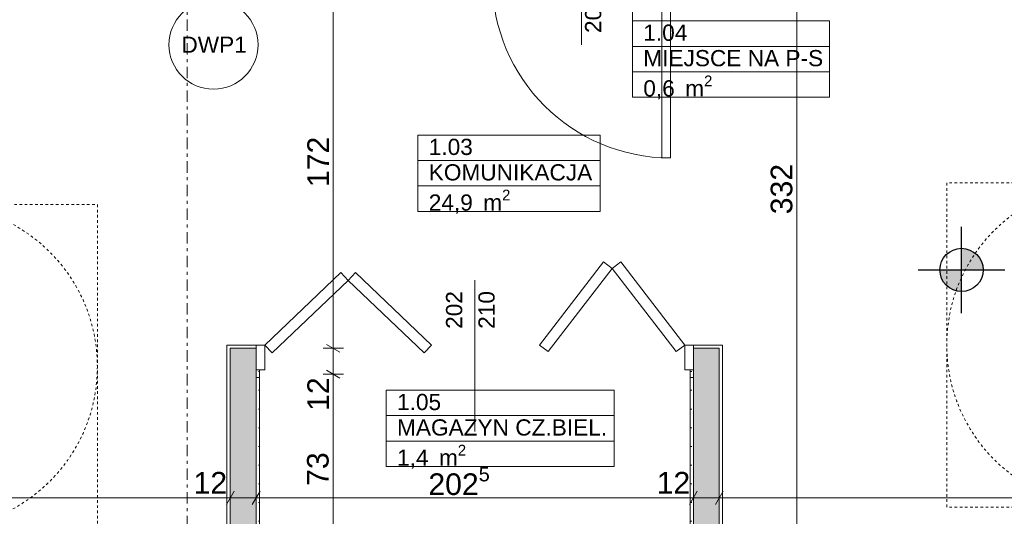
# Model space of a CAD drawing. Extents: x 100 to 2982, y 37 to 2050.
# Tile 51 of 135: x 1080 to 1536, y 1212 to 1442. Entities that reach past the tile are written whole.
import ezdxf
from ezdxf.xclip import XClip

# ---------------------------------------------------------------- set-up
doc = ezdxf.new("R2010")
doc.units = 0
doc.header["$MEASUREMENT"] = 0
doc.header["$XCLIPFRAME"] = 0
doc.linetypes.add('Przerywana krótka', pattern=[12, 6, -6])
doc.linetypes.add('Przerywana podwójnie', pattern=[54.680554, 26.458333, -10.583333, 7.055556, -10.583333])
for name, color, linetype in [('210-A Pomieszczenia', 7, 'Continuous'), ('299-A Wymiary Opisy', 7, 'Continuous'), ('410-K Osie', 7, 'Continuous'), ('420-K Ściany', 7, 'Continuous'), ('820-G Rysunki Obrazki', 7, 'Continuous'), ('Drzwi ARCHICAD', 7, 'Continuous'), ('OPIS_NPS_OKRĄG', 7, 'Continuous'), ('Znaczniki drzwi ARCHICADa', 7, 'Continuous')]:
    doc.layers.add(name, color=color, linetype=linetype)
doc.styles.add('STYL_AUTOMATYCZNY_3', font='txt')
doc.styles.add('STYL_AUTOMATYCZNY_7', font='txt')
pattern_1 = [(0, (-18316.349, -206.5255), (0, 8.660254), [0, -5]), (0, (-18313.849, -202.195), (0, 8.660254), [0, -5])]

# ---------------------------------------------------------------- blocks, each defined once
blk = doc.blocks.new('Rysunek_1_1', base_point=(-18316.35, -206.53))
at = {"layer": '299-A Wymiary Opisy', "linetype": 'Continuous', "lineweight": 25}
for points in [[(1516.24, 1325.77), (1526.24, 1325.77), (1525.48, 1329.6), (1523.31, 1332.85), (1520.07, 1335.01), (1516.24, 1335.77)], [(1516.24, 1325.77), (1506.24, 1325.77), (1507, 1321.95), (1509.17, 1318.7), (1512.41, 1316.54), (1516.24, 1315.77)]]:
    blk.add_hatch(color=25, dxfattribs=at).paths.add_polyline_path(points)
at = {"layer": '420-K Ściany', "linetype": 'Continuous', "lineweight": 5}
h = blk.add_hatch(dxfattribs=at)
h.set_pattern_fill('Tynk_0001', color=180, style=0, pattern_type=2)
h.set_pattern_definition(pattern_1)
h.paths.add_polyline_path([(1177.8, 1291.01), (1176.3, 1291.01), (1177.8, 1289.51)])
h = blk.add_hatch(dxfattribs=at)
h.set_pattern_fill('Tynk_0001', color=180, style=0, pattern_type=2)
h.set_pattern_definition(pattern_1)
h.paths.add_polyline_path([(1176.3, 1289.51), (1177.8, 1289.51), (1176.3, 1291.01)])
h = blk.add_hatch(dxfattribs=at)
h.set_pattern_fill('Tynk_0001', color=180, style=0, pattern_type=2)
h.set_pattern_definition(pattern_1)
h.paths.add_polyline_path([(1189.8, 1291.01), (1177.8, 1291.01), (1177.8, 1289.51), (1189.8, 1289.51)])
h = blk.add_hatch(dxfattribs=at)
h.set_pattern_fill('Tynk_0001', color=180, style=0, pattern_type=2)
h.set_pattern_definition(pattern_1)
h.paths.add_polyline_path([(1392.13, 1289.51), (1404.13, 1289.51), (1404.13, 1291.01), (1392.13, 1291.01)])
h = blk.add_hatch(dxfattribs=at)
h.set_pattern_fill('Tynk_0001', color=180, style=0, pattern_type=2)
h.set_pattern_definition(pattern_1)
h.paths.add_polyline_path([(1404.13, 1289.51), (1405.63, 1289.51), (1405.63, 1291.01)])
h = blk.add_hatch(dxfattribs=at)
h.set_pattern_fill('Tynk_0001', color=180, style=0, pattern_type=2)
h.set_pattern_definition(pattern_1)
h.paths.add_polyline_path([(1404.13, 1289.51), (1405.63, 1291.01), (1404.13, 1291.01)])
h = blk.add_hatch(dxfattribs=at)
h.set_pattern_fill('Tynk_0001', color=180, style=0, pattern_type=2)
h.set_pattern_definition(pattern_1)
h.paths.add_polyline_path([(1176.3, 1206.01), (1177.8, 1206.01), (1177.8, 1289.51), (1176.3, 1289.51)])
at = {"layer": '420-K Ściany', "linetype": 'Continuous', "lineweight": 13}
for points in [[(1189.8, 1289.51), (1177.8, 1289.51), (1189.8, 1277.51)], [(1189.8, 1277.51), (1177.8, 1289.51), (1177.8, 1277.51)], [(1392.13, 1277.51), (1404.13, 1277.51), (1404.13, 1289.51)], [(1392.13, 1277.51), (1404.13, 1289.51), (1392.13, 1289.51)], [(1177.8, 1277.51), (1177.8, 1206.01), (1189.8, 1206.01), (1189.8, 1277.51)], [(1392.13, 1277.51), (1392.13, 1206.01), (1404.13, 1206.01), (1404.13, 1277.51)]]:
    blk.add_hatch(color=62, dxfattribs=at).paths.add_polyline_path(points)
at = {"layer": '420-K Ściany', "linetype": 'Continuous', "lineweight": 5}
h = blk.add_hatch(dxfattribs=at)
h.set_pattern_fill('Tynk_0001', color=180, style=0, pattern_type=2)
h.set_pattern_definition(pattern_1)
h.paths.add_polyline_path([(1404.13, 1289.51), (1404.13, 1206.01), (1405.63, 1206.01), (1405.63, 1289.51)])
h = blk.add_hatch(dxfattribs=at)
h.set_pattern_fill('Tynk_0001', color=180, style=0, pattern_type=2)
h.set_pattern_definition(pattern_1)
h.paths.add_polyline_path([(1191.3, 1276.01), (1191.3, 1279.51), (1189.8, 1279.51), (1189.8, 1277.51), (1189.8, 1276.01)])
h = blk.add_hatch(dxfattribs=at)
h.set_pattern_fill('Tynk_0001', color=180, style=0, pattern_type=2)
h.set_pattern_definition(pattern_1)
h.paths.add_polyline_path([(1191.3, 1276.01), (1189.8, 1277.51), (1189.8, 1276.01)])
h = blk.add_hatch(dxfattribs=at)
h.set_pattern_fill('Tynk_0001', color=180, style=0, pattern_type=2)
h.set_pattern_definition(pattern_1)
h.paths.add_polyline_path([(1189.8, 1276.01), (1189.8, 1206.01), (1191.3, 1206.01), (1191.3, 1276.01)])
h = blk.add_hatch(dxfattribs=at)
h.set_pattern_fill('Tynk_0001', color=180, style=0, pattern_type=2)
h.set_pattern_definition(pattern_1)
h.paths.add_polyline_path([(1392.13, 1276.01), (1392.13, 1277.51), (1392.13, 1279.51), (1390.63, 1279.51), (1390.63, 1276.01)])
h = blk.add_hatch(dxfattribs=at)
h.set_pattern_fill('Tynk_0001', color=180, style=0, pattern_type=2)
h.set_pattern_definition(pattern_1)
h.paths.add_polyline_path([(1390.63, 1276.01), (1392.13, 1276.01), (1392.13, 1277.51)])
h = blk.add_hatch(dxfattribs=at)
h.set_pattern_fill('Tynk_0001', color=180, style=0, pattern_type=2)
h.set_pattern_definition(pattern_1)
h.paths.add_polyline_path([(1390.63, 1276.01), (1390.63, 1206.01), (1392.13, 1206.01), (1392.13, 1276.01)])
at = {"layer": '210-A Pomieszczenia', "color": 6, "linetype": 'Continuous', "lineweight": 13, "ltscale": 0.2}
for p, q in [((1363.96, 1405.68), (1363.96, 1479.98)), ((1363.96, 1441.04), (1455.14, 1441.04)), ((1363.96, 1429.25), (1363.96, 1441.04)), ((1455.14, 1441.04), (1455.14, 1429.25)), ((1455.14, 1429.25), (1363.96, 1429.25)), ((1363.96, 1429.25), (1455.14, 1429.25)), ((1363.96, 1417.46), (1363.96, 1429.25)), ((1455.14, 1429.25), (1455.14, 1417.46)), ((1455.14, 1417.46), (1363.96, 1417.46)), ((1363.96, 1417.46), (1455.14, 1417.46)), ((1363.96, 1405.68), (1363.96, 1417.46)), ((1455.14, 1417.46), (1455.14, 1405.68)), ((1455.14, 1405.68), (1363.96, 1405.68)), ((1264.67, 1388.19), (1348.94, 1388.19)), ((1264.67, 1376.4), (1264.67, 1388.19)), ((1348.94, 1388.19), (1348.94, 1376.4)), ((1348.94, 1376.4), (1264.67, 1376.4)), ((1264.67, 1376.4), (1348.94, 1376.4)), ((1264.67, 1364.62), (1264.67, 1376.4)), ((1348.94, 1376.4), (1348.94, 1364.62)), ((1348.94, 1364.62), (1264.67, 1364.62)), ((1264.67, 1364.62), (1348.94, 1364.62)), ((1264.67, 1352.83), (1264.67, 1364.62)), ((1348.94, 1364.62), (1348.94, 1352.83)), ((1348.94, 1352.83), (1264.67, 1352.83)), ((1250, 1270.13), (1355.52, 1270.13)), ((1250, 1258.34), (1250, 1270.13)), ((1355.52, 1270.13), (1355.52, 1258.34)), ((1355.52, 1258.34), (1250, 1258.34)), ((1250, 1258.34), (1355.52, 1258.34)), ((1250, 1246.56), (1250, 1258.34)), ((1355.52, 1258.34), (1355.52, 1246.56)), ((1355.52, 1246.56), (1250, 1246.56)), ((1250, 1246.56), (1355.52, 1246.56)), ((1250, 1234.77), (1250, 1246.56)), ((1355.52, 1246.56), (1355.52, 1234.77)), ((1355.52, 1234.77), (1250, 1234.77))]:
    blk.add_line(p, q, dxfattribs=at)
at = {"layer": '299-A Wymiary Opisy', "color": 85, "linetype": 'Continuous', "lineweight": 13, "ltscale": 0.2}
for p, q in [((1440.06, 1204.51), (1440.06, 1536.51)), ((1225.47, 1289.51), (1225.47, 1461.51)), ((1230.15, 1289.51), (1220.78, 1289.51)), ((1225.47, 1277.51), (1225.47, 1289.51)), ((1230.15, 1277.51), (1220.78, 1277.51)), ((1225.47, 1204.51), (1225.47, 1277.51)), ((1177.8, 1215.59), (1177.8, 1224.97)), ((1189.8, 1215.59), (1189.8, 1224.97)), ((1392.13, 1215.59), (1392.13, 1224.97)), ((1404.13, 1215.59), (1404.13, 1224.97)), ((964.8, 1220.28), (1177.8, 1220.28)), ((1177.8, 1220.28), (1189.8, 1220.28)), ((1189.8, 1220.28), (1392.13, 1220.28)), ((1392.13, 1220.28), (1404.13, 1220.28)), ((1404.13, 1220.28), (1910.8, 1220.28))]:
    blk.add_line(p, q, dxfattribs=at)
at = {"layer": '299-A Wymiary Opisy', "color": 25, "linetype": 'Continuous', "lineweight": 25, "ltscale": 0.2}
for p, q in [((1516.24, 1305.77), (1516.24, 1345.77)), ((1496.24, 1325.77), (1536.24, 1325.77))]:
    blk.add_line(p, q, dxfattribs=at)
at = {"layer": '299-A Wymiary Opisy', "color": 45, "linetype": 'Continuous', "lineweight": 15, "ltscale": 0.2}
for p, q in [((1222.34, 1291.31), (1228.59, 1287.7)), ((1222.34, 1279.31), (1228.59, 1275.7)), ((1179.61, 1223.4), (1176, 1217.15)), ((1191.61, 1223.4), (1188, 1217.15)), ((1393.93, 1223.4), (1390.32, 1217.15)), ((1405.93, 1223.4), (1402.32, 1217.15))]:
    blk.add_line(p, q, dxfattribs=at)
at = {"layer": '299-A Wymiary Opisy', "color": 25, "linetype": 'Continuous', "lineweight": 25, "ltscale": 0.2}
blk.add_circle((1516.24, 1325.77), 10, dxfattribs=at)
at = {"layer": '410-K Osie', "color": 101, "linetype": 'Przerywana podwójnie', "lineweight": 5, "ltscale": 0.2}
blk.add_line((1157.8, 1813.51), (1157.8, 529.46), dxfattribs=at)
blk.add_line((1157.8, 1813.51), (1157.8, 529.46), dxfattribs=at)
at = {"layer": '420-K Ściany', "color": 47, "linetype": 'Continuous', "lineweight": 15, "ltscale": 0.2}
for p, q in [((1189.8, 1291.01), (1189.8, 1289.51)), ((1392.13, 1291.01), (1392.13, 1289.51)), ((1189.8, 1289.51), (1189.8, 1279.51)), ((1392.13, 1289.51), (1392.13, 1279.51)), ((1189.8, 1279.51), (1191.3, 1279.51)), ((1189.8, 1276.01), (1191.3, 1276.01)), ((1191.3, 1279.51), (1191.3, 1276.01)), ((1390.63, 1279.51), (1390.63, 1276.01)), ((1392.13, 1279.51), (1390.63, 1279.51)), ((1392.13, 1276.01), (1390.63, 1276.01))]:
    blk.add_line(p, q, dxfattribs=at)
at = {"layer": '420-K Ściany', "color": 67, "linetype": 'Continuous', "lineweight": 13, "ltscale": 0.2}
for p, q in [((1189.8, 1289.51), (1177.8, 1289.51)), ((1177.8, 1289.51), (1177.8, 1277.51)), ((1189.8, 1289.51), (1177.8, 1289.51)), ((1404.13, 1289.51), (1392.13, 1289.51)), ((1404.13, 1277.51), (1404.13, 1289.51)), ((1404.13, 1277.51), (1404.13, 1289.51)), ((1177.8, 1277.51), (1177.8, 1206.01)), ((1189.8, 1277.51), (1189.8, 1279.51)), ((1189.8, 1206.01), (1189.8, 1277.51)), ((1392.13, 1277.51), (1392.13, 1279.51)), ((1392.13, 1276.01), (1392.13, 1277.51)), ((1392.13, 1276.01), (1392.13, 1277.51)), ((1392.13, 1276.01), (1392.13, 1206.01)), ((1404.13, 1206.01), (1404.13, 1277.51))]:
    blk.add_line(p, q, dxfattribs=at)
at = {"layer": '420-K Ściany', "color": 47, "linetype": 'Continuous', "lineweight": 15, "ltscale": 0.2, "flags": 128}
for points in [[(1176.3, 1291.01), (1177.8, 1291.01)], [(1176.3, 1291.01), (1176.3, 1206.01)], [(1189.8, 1291.01), (1177.8, 1291.01)], [(1405.63, 1291.01), (1392.13, 1291.01)], [(1405.63, 1291.01), (1405.63, 1289.51)], [(1405.63, 1206.01), (1405.63, 1289.51)], [(1191.3, 1206.01), (1191.3, 1276.01)], [(1390.63, 1276.01), (1390.63, 1206.01)]]:
    blk.add_lwpolyline(points, dxfattribs=at)
at = {"layer": 'Drzwi ARCHICAD', "color": 3, "linetype": 'Continuous', "lineweight": 13, "ltscale": 0.2}
for p, q in [((1377.5, 1460.01), (1377.5, 1377.61)), ((1381.5, 1377.61), (1381.5, 1460.01)), ((1377.5, 1377.61), (1381.5, 1377.61)), ((1320.96, 1291.01), (1350.58, 1329.51)), ((1354.54, 1326.47), (1324.93, 1287.96)), ((1350.58, 1329.51), (1354.54, 1326.47)), ((1354.54, 1326.47), (1358.51, 1329.51)), ((1384.16, 1287.96), (1354.54, 1326.47)), ((1358.51, 1329.51), (1388.13, 1291.01)), ((1228.93, 1324.56), (1193.8, 1291.01)), ((1232.38, 1320.95), (1228.93, 1324.56)), ((1235.84, 1324.56), (1232.38, 1320.95)), ((1270.96, 1291.01), (1235.84, 1324.56)), ((1197.26, 1287.39), (1232.38, 1320.95)), ((1232.38, 1320.95), (1267.51, 1287.39)), ((1193.8, 1291.01), (1197.26, 1287.39)), ((1267.51, 1287.39), (1270.96, 1291.01)), ((1324.93, 1287.96), (1320.96, 1291.01)), ((1388.13, 1291.01), (1384.16, 1287.96))]:
    blk.add_line(p, q, dxfattribs=at)
at = {"layer": 'Drzwi ARCHICAD', "color": 23, "linetype": 'Continuous', "lineweight": 15, "ltscale": 0.2}
for p, q in [((1193.8, 1291.01), (1189.8, 1291.01)), ((1189.8, 1291.01), (1189.8, 1279.51)), ((1193.8, 1279.51), (1193.8, 1291.01)), ((1392.13, 1291.01), (1388.13, 1291.01)), ((1388.13, 1291.01), (1388.13, 1279.51)), ((1392.13, 1279.51), (1392.13, 1291.01)), ((1189.8, 1279.51), (1193.8, 1279.51)), ((1388.13, 1279.51), (1392.13, 1279.51))]:
    blk.add_line(p, q, dxfattribs=at)
at = {"layer": 'Drzwi ARCHICAD', "color": 47, "linetype": 'Continuous', "lineweight": 15, "ltscale": 0.2}
for p, q in [((1189.8, 1291.01), (1189.8, 1289.51)), ((1189.8, 1291.01), (1189.8, 1289.51)), ((1392.13, 1291.01), (1392.13, 1289.51)), ((1392.13, 1291.01), (1392.13, 1289.51)), ((1189.8, 1289.51), (1189.8, 1279.51)), ((1189.8, 1289.51), (1189.8, 1279.51)), ((1392.13, 1289.51), (1392.13, 1279.51)), ((1392.13, 1289.51), (1392.13, 1279.51)), ((1189.8, 1276.01), (1191.3, 1276.01)), ((1191.3, 1279.51), (1191.3, 1276.01)), ((1390.63, 1279.51), (1390.63, 1276.01)), ((1392.13, 1276.01), (1390.63, 1276.01))]:
    blk.add_line(p, q, dxfattribs=at)
at = {"layer": 'Drzwi ARCHICAD', "color": 3, "linetype": 'Continuous', "lineweight": 13, "ltscale": 0.2}
blk.add_arc((1381.5, 1460.01), 82.4, 180, 270, dxfattribs=at)
at = {"layer": 'OPIS_NPS_OKRĄG', "color": 78, "linetype": 'Przerywana krótka', "lineweight": 13, "ltscale": 0.2, "flags": 128}
for points in [[(1509.42, 1366.01), (1509.42, 1216.01), (1659.42, 1216.01), (1659.42, 1366.01)], [(966.3, 1356.01), (966.3, 1206.01), (1116.3, 1206.01), (1116.3, 1356.01)]]:
    blk.add_lwpolyline(points, close=True, dxfattribs=at)
at = {"layer": 'OPIS_NPS_OKRĄG', "color": 78, "linetype": 'Przerywana krótka', "lineweight": 13, "ltscale": 0.2}
for centre in [(1584.42, 1291.01), (1041.3, 1281.01)]:
    blk.add_circle(centre, 75, dxfattribs=at)
at = {"layer": 'Znaczniki drzwi ARCHICADa', "color": 45, "linetype": 'Continuous', "lineweight": 15, "ltscale": 0.2}
for p, q in [((1340.3, 1500.01), (1340.3, 1430.01)), ((1290.96, 1251.01), (1290.96, 1321.01))]:
    blk.add_line(p, q, dxfattribs=at)
at = {"layer": 'Znaczniki drzwi ARCHICADa', "color": 2, "linetype": 'Continuous', "lineweight": 13, "ltscale": 0.2, "flags": 128}
blk.add_lwpolyline([(1149.45, 1430.01, 1), (1190.66, 1430.01, 1)], format="xyb", close=True, dxfattribs=at)
at = {"layer": '210-A Pomieszczenia', "color": 6, "linetype": 'Continuous', "lineweight": 13, "char_height": 7.5, "attachment_point": 1}
for s, insert, style in [('\\A1;{\\pql;\\pt0,25;\\fArial|b0|i0|c238|p38;1.04\\fArial|b0|i0|c238|p38;\\A1{\\H.66x;\\S^  ;}\\fArial|b0|i0|c238|p38;\\fArial|b0|i0|c238|p38;\\A1{\\H.66x;\\S^  ;}}', (1368.96, 1439.32), 'STYL_AUTOMATYCZNY_3'), ('\\A1;{\\pql;\\pt0,230;\\fArial|b0|i0|c0|p38;MIEJSCE NA P-S\\fArial|b0|i0|c0|p38;\\A1{\\H.66x;\\S^  ;}\\fArial|b0|i0|c0|p38;\\fArial|b0|i0|c0|p38;\\A1{\\H.66x;\\S^  ;}}', (1368.96, 1427.54), 'STYL_AUTOMATYCZNY_7'), ('\\A1;{\\pql;\\pt0,25;\\fArial|b0|i0|c238|p38;0,6\\fArial|b0|i0|c238|p38;\\A1{\\H.66x;\\S^  ;}\\fArial|b0|i0|c238|p38; m\\fArial|b0|i0|c238|p38;\\A1{\\H.66x;\\S2^  ;}}', (1368.96, 1415.75), 'STYL_AUTOMATYCZNY_3'), ('\\A1;{\\pql;\\pt0,25;\\fArial|b0|i0|c238|p38;1.03\\fArial|b0|i0|c238|p38;\\A1{\\H.66x;\\S^  ;}\\fArial|b0|i0|c238|p38;\\fArial|b0|i0|c238|p38;\\A1{\\H.66x;\\S^  ;}}', (1269.67, 1386.47), 'STYL_AUTOMATYCZNY_3'), ('\\A1;{\\pql;\\pt0,230;\\fArial|b0|i0|c0|p38;KOMUNIKACJA\\fArial|b0|i0|c0|p38;\\A1{\\H.66x;\\S^  ;}\\fArial|b0|i0|c0|p38;\\fArial|b0|i0|c0|p38;\\A1{\\H.66x;\\S^  ;}}', (1269.67, 1374.69), 'STYL_AUTOMATYCZNY_7'), ('\\A1;{\\pql;\\pt0,25;\\fArial|b0|i0|c238|p38;24,9\\fArial|b0|i0|c238|p38;\\A1{\\H.66x;\\S^  ;}\\fArial|b0|i0|c238|p38; m\\fArial|b0|i0|c238|p38;\\A1{\\H.66x;\\S2^  ;}}', (1269.67, 1362.9), 'STYL_AUTOMATYCZNY_3'), ('\\A1;{\\pql;\\pt0,25;\\fArial|b0|i0|c238|p38;1.05\\fArial|b0|i0|c238|p38;\\A1{\\H.66x;\\S^  ;}\\fArial|b0|i0|c238|p38;\\fArial|b0|i0|c238|p38;\\A1{\\H.66x;\\S^  ;}}', (1255, 1268.41), 'STYL_AUTOMATYCZNY_3'), ('\\A1;{\\pql;\\pt0,230;\\fArial|b0|i0|c0|p38;MAGAZYN CZ.BIEL.\\fArial|b0|i0|c0|p38;\\A1{\\H.66x;\\S^  ;}\\fArial|b0|i0|c0|p38;\\fArial|b0|i0|c0|p38;\\A1{\\H.66x;\\S^  ;}}', (1255, 1256.63), 'STYL_AUTOMATYCZNY_7'), ('\\A1;{\\pql;\\pt0,25;\\fArial|b0|i0|c238|p38;1,4\\fArial|b0|i0|c238|p38;\\A1{\\H.66x;\\S^  ;}\\fArial|b0|i0|c238|p38; m\\fArial|b0|i0|c238|p38;\\A1{\\H.66x;\\S2^  ;}}', (1255, 1244.84), 'STYL_AUTOMATYCZNY_3')]:
    blk.add_mtext(s, dxfattribs=dict(at, insert=insert, style=style))
at = {"layer": '299-A Wymiary Opisy', "color": 46, "linetype": 'Continuous', "lineweight": 15, "char_height": 10, "attachment_point": 7, "rotation": 90, "style": 'STYL_AUTOMATYCZNY_7'}
for s, insert, width in [('\\A1;{\\pql;\\fArial|b0|i0|c0|p38;172}', (1223.47, 1364.12), 22.7658), ('\\A1;{\\pql;\\fArial|b0|i0|c0|p38;332}', (1438.06, 1351.54), 22.7658), ('\\A1;{\\pql;\\fArial|b0|i0|c0|p38;12}', (1223.47, 1260.52), 15.1772), ('\\A1;{\\pql;\\fArial|b0|i0|c0|p38;73}', (1223.47, 1225.83), 15.1772)]:
    blk.add_mtext(s, dxfattribs=dict(at, insert=insert, width=width))
at = {"layer": '299-A Wymiary Opisy', "color": 46, "linetype": 'Continuous', "lineweight": 15, "insert": (1269.49, 1218.69), "char_height": 10, "attachment_point": 7, "style": 'STYL_AUTOMATYCZNY_3'}
blk.add_mtext('\\A1;{\\pql;\\fArial|b0|i0|c238|p38;202\\fArial|b0|i0|c238|p38;\\A1{\\H.66x;\\S5^  ;}}', dxfattribs=at)
at = {"layer": '299-A Wymiary Opisy', "color": 46, "linetype": 'Continuous', "lineweight": 15, "char_height": 10, "width": 15.1772, "attachment_point": 7, "style": 'STYL_AUTOMATYCZNY_7'}
for insert in [(1160.82, 1222.28), (1375.14, 1222.28)]:
    blk.add_mtext('\\A1;{\\pql;\\fArial|b0|i0|c0|p38;12}', dxfattribs=dict(at, insert=insert))
at = {"layer": 'Znaczniki drzwi ARCHICADa', "color": 7, "linetype": 'Continuous', "lineweight": 13, "char_height": 7.5, "attachment_point": 7, "rotation": 90, "style": 'STYL_AUTOMATYCZNY_3'}
for s, insert in [('\\A1;{\\pql;\\pt0;\\fArial|b0|i0|c238|p38;200\\fArial|b0|i0|c238|p38;\\A1{\\H.66x;\\S^  ;}\\fArial|b0|i0|c238|p38;\\fArial|b0|i0|c238|p38;}', (1351.68, 1435.43)), ('\\A1;{\\pql;\\pt0;\\fArial|b0|i0|c238|p38;202\\fArial|b0|i0|c238|p38;\\A1{\\H.66x;\\S^  ;}\\fArial|b0|i0|c238|p38;\\fArial|b0|i0|c238|p38;}', (1287.34, 1298.51)), ('\\A1;{\\pql;\\pt0;\\fArial|b0|i0|c238|p38;210\\fArial|b0|i0|c238|p38;\\A1{\\H.66x;\\S^  ;}\\fArial|b0|i0|c238|p38;\\fArial|b0|i0|c238|p38;}', (1302.34, 1298.51))]:
    blk.add_mtext(s, dxfattribs=dict(at, insert=insert))
at = {"layer": 'Znaczniki drzwi ARCHICADa', "color": 7, "linetype": 'Continuous', "lineweight": 13, "insert": (1155.21, 1426.26), "char_height": 7.5, "attachment_point": 7, "style": 'STYL_AUTOMATYCZNY_3'}
blk.add_mtext('\\A1;{\\pql;\\pt0;\\fArial|b0|i0|c238|p38;DWP1\\fArial|b0|i0|c238|p38;\\fArial|b0|i0|c238|p38;\\fArial|b0|i0|c238|p38;}', dxfattribs=at)

msp = doc.modelspace()

# ---------------------------------------------------------------- block references
at = {"layer": '820-G Rysunki Obrazki', "color": 65, "linetype": 'Continuous', "lineweight": 13, "ltscale": 0.2}
ref = msp.add_blockref('Rysunek_1_1', (-18316.35, -206.53), dxfattribs=at)
XClip(ref).set_block_clipping_path([(244.527027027, 76.8014120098), (2570.9054054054, 2022.1162324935)])

doc.saveas('drawing.dxf')
